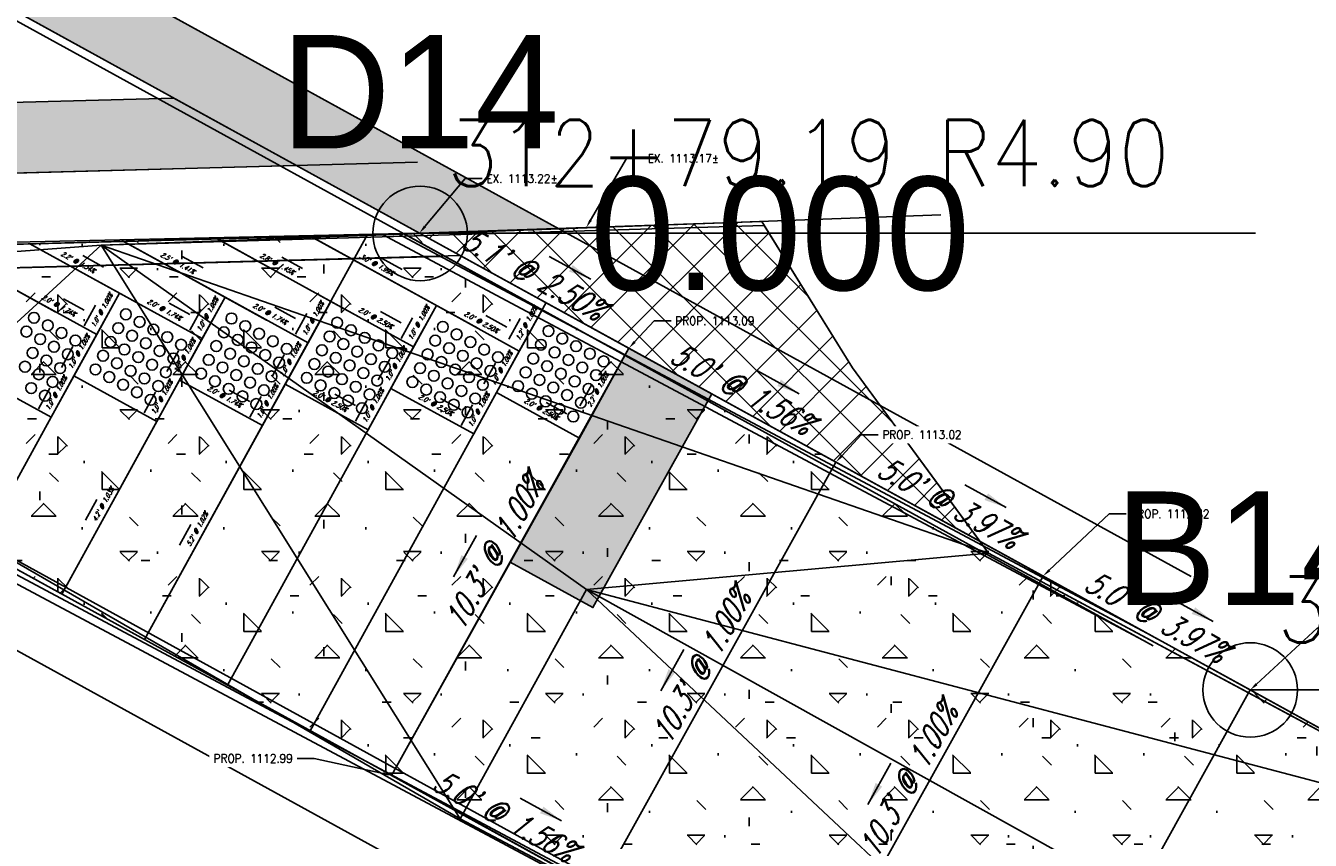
# Model space of a CAD drawing. Extents: x 167754 to 212748, y 396132 to 454338.
# Tile 60 of 150: x 195295 to 195323, y 404201 to 404218. Entities that reach past the tile are written whole.
import ezdxf
from ezdxf import colors
from ezdxf.entities.mleader import LeaderData, LeaderLine
from ezdxf.enums import TextEntityAlignment as Align
from ezdxf.math import Vec2, Vec3

# ---------------------------------------------------------------- set-up
doc = ezdxf.new("R2010")
doc.units = 0
doc.header["$MEASUREMENT"] = 0
doc.layers.get('0').update_dxf_attribs({"linetype": 'CONTINUOUS'})
for name, color, linetype, plot in [('0_3DP_MAT', 181, 'CONTINUOUS', False), ('0_EX. 3DP', 31, 'CONTINUOUS', False), ('0_QUANTITIES_PAVEMENT REMOVED', 130, 'CONTINUOUS', False), ('SC_SCRATCH-5', 5, 'CONTINUOUS', False)]:
    doc.layers.add(name, color=color, linetype=linetype, plot=plot)
for name, color, linetype in [('0_JLD_PR_3DP', 40, 'CONTINUOUS'), ('0_PNTS', 1, 'CONTINUOUS'), ('PM_P_CROSSWALK', 7, 'CONTINUOUS'), ('PM_P_STOP_LINE', 7, 'CONTINUOUS'), ('PNTDESC', 3, 'CONTINUOUS'), ('PNTELEV', 5, 'CONTINUOUS'), ('PNTNO', 7, 'CONTINUOUS'), ('POLYLINE_LABEL_CORRECTION_2', 7, 'CONTINUOUS'), ('PV_P_CURB', 3, 'CONTINUOUS'), ('PV_P_CURB_RAMP', 3, 'CONTINUOUS'), ('PV_P_CURB_RAMP_DOMES', 7, 'CONTINUOUS'), ('PV_P_CURB_RAMP_HATCH', 3, 'CONTINUOUS'), ('PV_P_GRADE_BREAKS', 3, 'CONTINUOUS'), ('PV_P_SAW_CUT_LINE', 110, 'CONTINUOUS'), ('SC_SCRATCH-6', 6, 'CONTINUOUS')]:
    doc.layers.add(name, color=color, linetype=linetype)
doc.styles.add('PTXT', font='TXT')
doc.styles.add('romans', font='romans.shx', dxfattribs={"width": 0.75, "oblique": 22.5})
doc.styles.get("Standard").update_dxf_attribs({"font": 'romans.shx', "width": 0.9})
doc.dimstyles.new('4P', dxfattribs={"dimscale": 4, "dimtxt": 0.14, "dimasz": 0.14, "dimexe": 0.05, "dimexo": 0.05, "dimgap": 0.05, "dimtad": 1, "dimzin": 0, "dimdsep": 46, "dimtxsty": 'romans', "dimcen": 0, "dimdle": 0.1, "dimclrd": 1, "dimclre": 1, "dimclrt": 7, "dimaunit": 1, "dimadec": 4, "dimazin": 0, "dimtfac": 1, "dimtmove": 0, "dimatfit": 2, "dimfxl": 1, "dimtvp": 1, "dimtolj": 1, "dimtzin": 0, "dimarcsym": 0})

# ---------------------------------------------------------------- blocks, each defined once
blk = doc.blocks.new('SPT4')
at = {"color": 0, "linetype": 'Continuous'}
blk.add_circle((0, 0), 0.5, dxfattribs=at)
blk = doc.blocks.new('SRVPNO1')
at = {"layer": 'PNTDESC', "style": 'PTXT'}
blk.add_attdef('DESC2', text='', height=1, dxfattribs=at).set_placement((0, -1.75), align=Align.CENTER)
at = {"layer": 'PNTELEV', "style": 'PTXT'}
blk.add_attdef('ELEV2', (1.5, -0.5), '', height=1, dxfattribs=at)
at = {"layer": 'PNTNO', "style": 'PTXT'}
blk.add_attdef('PT#', text='', height=1, dxfattribs=at).set_placement((0, 0.75), align=Align.CENTER)

msp = doc.modelspace()

# ---------------------------------------------------------------- hatches: boundary and pattern name
at = {"layer": 'PM_P_CROSSWALK', "transparency": 33554495}
h = msp.add_hatch(color=256, dxfattribs=at)
h.dxf.hatch_style = 1
h.paths.add_polyline_path([(195255.515, 404228.151), (195252.58, 404228.067), (195280.25, 404212.827), (195283.292, 404212.866)])
edge = h.paths.add_edge_path()
edge.add_line((195306.661, 404213.521), (195279.169, 404228.649))
edge.add_arc((195281.718, 404253.919), 25.398, 252.9004, 264.2394, ccw=False)
edge.add_line((195274.25, 404229.643), (195303.714, 404213.43))
edge.add_line((195303.714, 404213.43), (195306.661, 404213.521))
h = msp.add_hatch(color=256, dxfattribs=at)
h.dxf.hatch_style = 1
h.paths.add_polyline_path([(195278.069, 404215.74), (195298.522, 404216.287), (195301.116, 404214.86), (195280.669, 404214.309)])

# ---------------------------------------------------------------- linework, layer by layer
at = {"layer": '0_3DP_MAT', "color": 211}
for points in [[(195312.523, 404208.583, 1113.016), (195307.503, 404199.543, 1112.912)], [(195303.123, 404201.954, 1112.99), (195307.503, 404199.543, 1112.912)]]:
    msp.add_polyline3d(points, dxfattribs=at)
at = {"layer": '0_EX. 3DP'}
for points in [[(195326.741, 404200.756, 1112.23), (195315.747, 404206.658, 1112.773), (195312.876, 404210.577, 1112.969), (195311.008, 404213.588, 1113.109)], [(195291.799, 404208.422, 1113.168), (195296.984, 404213.175, 1113.333)], [(195324.647, 404196.202, 1112.218), (195307.247, 404205.889, 1112.927), (195296.984, 404213.175, 1113.333)], [(195307.247, 404205.889, 1112.927), (195315.747, 404206.658, 1112.773), (195296.984, 404213.175, 1113.333), (195304.576, 404201.037, 1112.685), (195307.247, 404205.889, 1112.927)], [(195326.741, 404200.756, 1112.23), (195324.647, 404196.202, 1112.218), (195322.6, 404191.474, 1112.108), (195307.247, 404205.889, 1112.927), (195326.741, 404200.756, 1112.23)], [(195304.576, 404201.037, 1112.685), (195322.6, 404191.474, 1112.108)]]:
    msp.add_polyline3d(points, dxfattribs=at)
at = {"layer": '0_JLD_PR_3DP'}
for points in [[(195297.371, 404212.161, 1113.272), (195295.475, 404213.205, 1113.301)], [(195299.605, 404212.073, 1113.247), (195297.45, 404213.259, 1113.281)], [(195301.84, 404211.985, 1113.222), (195299.427, 404213.313, 1113.262)], [(195296.889, 404211.285, 1113.262), (195295.137, 404212.249, 1113.296)], [(195297.371, 404212.161, 1113.272), (195296.889, 404211.285, 1113.262), (195296.407, 404210.409, 1113.252), (195295.925, 404209.533, 1113.242)], [(195299.123, 404211.197, 1113.237), (195297.371, 404212.161, 1113.272)], [(195299.605, 404212.073, 1113.247), (195299.123, 404211.197, 1113.237), (195298.641, 404210.321, 1113.227), (195298.159, 404209.445, 1113.217)], [(195301.358, 404211.109, 1113.212), (195299.605, 404212.073, 1113.247)], [(195303.592, 404211.021, 1113.172), (195301.84, 404211.985, 1113.222), (195301.358, 404211.109, 1113.212), (195300.876, 404210.233, 1113.202), (195302.628, 404209.269, 1113.152), (195303.11, 404210.145, 1113.162)], [(195305.826, 404210.933, 1113.132), (195304.074, 404211.897, 1113.182), (195303.592, 404211.021, 1113.172), (195303.11, 404210.145, 1113.162)], [(195287.388, 404210.612, 1113.348), (195297.901, 404204.827, 1113.139)], [(195298.641, 404210.321, 1113.227), (195300.394, 404209.357, 1113.192)], [(195300.876, 404210.233, 1113.202), (195300.394, 404209.357, 1113.192)], [(195303.11, 404210.145, 1113.162), (195304.862, 404209.181, 1113.112), (195305.344, 404210.057, 1113.122)], [(195295.925, 404209.533, 1113.242), (195294.397, 404206.755, 1113.209)], [(195298.159, 404209.445, 1113.217), (195296.153, 404205.789, 1113.174)], [(195300.394, 404209.357, 1113.192), (195297.901, 404204.827, 1113.139)]]:
    msp.add_polyline3d(points, dxfattribs=at)
at = {"layer": 'PM_P_CROSSWALK', "elevation": 1112.91}
msp.add_lwpolyline([(195278.069, 404215.74), (195298.522, 404216.287), (195301.116, 404214.86), (195280.669, 404214.309), (195278.069, 404215.74)], dxfattribs=at)
at = {"layer": 'PV_P_CURB'}
msp.add_lwpolyline([(195284.145, 404212.396), (195304.58, 404212.954)], dxfattribs=at)
at = {"layer": 'PV_P_CURB_RAMP_DOMES', "elevation": 1112.588}
for points in [[(195296.889, 404211.285), (195295.137, 404212.249)], [(195296.407, 404210.409), (195297.371, 404212.161)], [(195296.407, 404210.409), (195297.371, 404212.161)], [(195299.123, 404211.197), (195297.371, 404212.161)], [(195298.641, 404210.321), (195299.605, 404212.073)], [(195298.641, 404210.321), (195299.605, 404212.073)], [(195301.358, 404211.109), (195299.605, 404212.073)], [(195300.876, 404210.233), (195301.84, 404211.985)], [(195300.876, 404210.233), (195301.84, 404211.985)], [(195303.592, 404211.021), (195301.84, 404211.985)], [(195303.11, 404210.145), (195304.074, 404211.897)], [(195303.11, 404210.145), (195304.074, 404211.897)], [(195305.826, 404210.933), (195304.074, 404211.897)], [(195305.344, 404210.057), (195306.308, 404211.809)], [(195305.344, 404210.057), (195306.308, 404211.809)], [(195295.925, 404209.533), (195296.889, 404211.285)], [(195298.159, 404209.445), (195299.123, 404211.197)], [(195300.394, 404209.357), (195301.358, 404211.109)], [(195302.628, 404209.269), (195303.592, 404211.021)], [(195304.862, 404209.181), (195305.826, 404210.933)], [(195307.097, 404209.093), (195308.061, 404210.845)], [(195295.925, 404209.533), (195294.173, 404210.497)], [(195294.173, 404210.497), (195295.925, 404209.533)], [(195298.159, 404209.445), (195296.407, 404210.409)], [(195296.407, 404210.409), (195298.159, 404209.445)], [(195300.394, 404209.357), (195298.641, 404210.321)], [(195298.641, 404210.321), (195300.394, 404209.357)], [(195302.628, 404209.269), (195300.876, 404210.233)], [(195300.876, 404210.233), (195302.628, 404209.269)], [(195304.862, 404209.181), (195303.11, 404210.145)], [(195303.11, 404210.145), (195304.862, 404209.181)], [(195307.097, 404209.093), (195305.344, 404210.057)], [(195305.344, 404210.057), (195307.097, 404209.093)]]:
    msp.add_lwpolyline(points, dxfattribs=at)
at = {"layer": 'PV_P_CURB_RAMP_DOMES'}
for centre in [(195297.506, 404211.711, 1112.588), (195295.563, 404211.638, 1112.588), (195295.855, 404211.478, 1112.588), (195297.345, 404211.419, 1112.588), (195297.797, 404211.55, 1112.588), (195298.089, 404211.389, 1112.588), (195299.74, 404211.623, 1112.588), (195300.032, 404211.462, 1112.588), (195301.974, 404211.534, 1112.588), (195304.209, 404211.446, 1112.588), (195295.402, 404211.346, 1112.588), (195295.694, 404211.186, 1112.588), (195296.146, 404211.317, 1112.588), (195296.438, 404211.156, 1112.588), (195297.184, 404211.127, 1112.588), (195297.637, 404211.258, 1112.588), (195298.381, 404211.229, 1112.588), (195299.579, 404211.331, 1112.588), (195299.871, 404211.17, 1112.588), (195300.323, 404211.301, 1112.588), (195300.615, 404211.141, 1112.588), (195301.814, 404211.243, 1112.588), (195302.266, 404211.374, 1112.588), (195302.558, 404211.213, 1112.588), (195304.048, 404211.155, 1112.588), (195304.5, 404211.286, 1112.588), (195304.792, 404211.125, 1112.588), (195306.443, 404211.358, 1112.588), (195306.735, 404211.198, 1112.588), (195295.534, 404210.894, 1112.588), (195295.986, 404211.025, 1112.588), (195296.278, 404210.865, 1112.588), (195297.024, 404210.835, 1112.588), (195297.476, 404210.967, 1112.588), (195297.928, 404211.098, 1112.588), (195298.22, 404210.937, 1112.588), (195298.673, 404211.068, 1112.588), (195299.419, 404211.039, 1112.588), (195299.711, 404210.878, 1112.588), (195300.163, 404211.01, 1112.588), (195300.455, 404210.849, 1112.588), (195300.907, 404210.98, 1112.588), (195301.653, 404210.951, 1112.588), (195302.105, 404211.082, 1112.588), (195302.397, 404210.922, 1112.588), (195302.849, 404211.053, 1112.588), (195303.141, 404210.892, 1112.588), (195303.887, 404210.863, 1112.588), (195304.34, 404210.994, 1112.588), (195304.631, 404210.834, 1112.588), (195305.084, 404210.965, 1112.588), (195306.282, 404211.067, 1112.588), (195306.574, 404210.906, 1112.588), (195307.026, 404211.037, 1112.588), (195307.318, 404210.877, 1112.588), (195295.373, 404210.602, 1112.588), (195295.825, 404210.733, 1112.588), (195296.117, 404210.573, 1112.588), (195297.316, 404210.675, 1112.588), (195297.768, 404210.806, 1112.588), (195298.06, 404210.645, 1112.588), (195298.512, 404210.777, 1112.588), (195299.258, 404210.747, 1112.588), (195299.55, 404210.587, 1112.588), (195300.002, 404210.718, 1112.588), (195300.746, 404210.689, 1112.588), (195301.493, 404210.659, 1112.588), (195301.945, 404210.79, 1112.588), (195302.237, 404210.63, 1112.588), (195302.689, 404210.761, 1112.588), (195302.981, 404210.601, 1112.588), (195303.727, 404210.571, 1112.588), (195304.179, 404210.702, 1112.588), (195304.923, 404210.673, 1112.588), (195305.376, 404210.804, 1112.588), (195306.122, 404210.775, 1112.588), (195306.414, 404210.614, 1112.588), (195306.866, 404210.746, 1112.588), (195307.158, 404210.585, 1112.588), (195307.61, 404210.716, 1112.588), (195295.665, 404210.442, 1112.588), (195296.863, 404210.544, 1112.588), (195297.155, 404210.383, 1112.588), (195297.607, 404210.514, 1112.588), (195297.899, 404210.354, 1112.588), (195298.351, 404210.485, 1112.588), (195299.098, 404210.456, 1112.588), (195299.389, 404210.295, 1112.588), (195299.842, 404210.426, 1112.588), (195300.294, 404210.557, 1112.588), (195300.586, 404210.397, 1112.588), (195301.332, 404210.367, 1112.588), (195301.784, 404210.499, 1112.588), (195302.076, 404210.338, 1112.588), (195302.528, 404210.469, 1112.588), (195302.82, 404210.309, 1112.588), (195304.019, 404210.411, 1112.588), (195304.471, 404210.542, 1112.588), (195304.763, 404210.381, 1112.588), (195305.215, 404210.513, 1112.588), (195305.961, 404210.483, 1112.588), (195306.253, 404210.323, 1112.588), (195306.705, 404210.454, 1112.588), (195306.997, 404210.293, 1112.588), (195307.449, 404210.425, 1112.588), (195295.504, 404210.15, 1112.588), (195295.957, 404210.281, 1112.588), (195297.447, 404210.222, 1112.588), (195297.739, 404210.062, 1112.588), (195298.191, 404210.193, 1112.588), (195299.681, 404210.134, 1112.588), (195300.133, 404210.266, 1112.588), (195300.425, 404210.105, 1112.588), (195301.624, 404210.207, 1112.588), (195301.916, 404210.046, 1112.588), (195302.368, 404210.178, 1112.588), (195303.566, 404210.279, 1112.588), (195303.858, 404210.119, 1112.588), (195304.31, 404210.25, 1112.588), (195304.602, 404210.09, 1112.588), (195305.054, 404210.221, 1112.588), (195305.801, 404210.191, 1112.588), (195306.092, 404210.031, 1112.588), (195306.545, 404210.162, 1112.588), (195307.289, 404210.133, 1112.588), (195295.796, 404209.989, 1112.588), (195298.03, 404209.901, 1112.588), (195299.973, 404209.974, 1112.588), (195300.265, 404209.813, 1112.588), (195302.207, 404209.886, 1112.588), (195302.66, 404210.017, 1112.588), (195304.15, 404209.958, 1112.588), (195304.442, 404209.798, 1112.588), (195304.894, 404209.929, 1112.588), (195306.384, 404209.87, 1112.588), (195306.836, 404210.002, 1112.588), (195307.128, 404209.841, 1112.588), (195302.499, 404209.725, 1112.588), (195304.733, 404209.637, 1112.588), (195306.676, 404209.71, 1112.588), (195306.968, 404209.549, 1112.588)]:
    msp.add_circle(centre, 0.115, dxfattribs=at)
at = {"layer": 'PV_P_GRADE_BREAKS', "elevation": 1112.588}
for points in [[(195302.618, 404213.4), (195297.901, 404204.827)], [(195312.523, 404208.583), (195307.503, 404199.543)]]:
    msp.add_lwpolyline(points, dxfattribs=at)
at = {"layer": 'SC_SCRATCH-5', "elevation": 1112.588}
for points in [[(195296.013, 404211.767), (195293.47, 404213.166)], [(195298.247, 404211.679), (195295.474, 404213.205)], [(195300.482, 404211.591), (195297.42, 404213.276)], [(195302.716, 404211.503), (195299.421, 404213.316)], [(195296.407, 404210.409), (195294.397, 404206.755)], [(195298.641, 404210.321), (195296.149, 404205.791)], [(195303.11, 404210.145), (195299.653, 404203.863)], [(195305.344, 404210.057), (195301.406, 404202.899)]]:
    msp.add_lwpolyline(points, dxfattribs=at)
at = {"layer": 'SC_SCRATCH-6'}
for points in [[(195282.38, 404212.849), (195303.279, 404213.41)], [(195282.38, 404212.849), (195303.279, 404213.41)], [(195282.394, 404212.349), (195304.171, 404212.934)]]:
    msp.add_lwpolyline(points, dxfattribs=at)

# ---------------------------------------------------------------- texts
at = {"layer": '0_3DP_MAT', "color": 211, "style": 'romans', "oblique": 22.5, "width": 0.75}
for s, rotation, p in [("5.0' @ 3.97%", 331.1775, (195314.791, 404207.518)), ("10.3' @ 1.00%", 60.9559, (195305.493, 404206.551)), ("10.3' @ 1.00%", 60.9559, (195309.873, 404204.141)), ("10.3' @ 1.00%", 60.9559, (195314.254, 404201.73)), ("5.0' @ 1.56%", 331.1775, (195305.39, 404200.889))]:
    msp.add_text(s, height=0.48, rotation=rotation, dxfattribs=at).set_placement(p, align=Align.CENTER)
at = {"layer": 'POLYLINE_LABEL_CORRECTION_2', "style": 'romans', "oblique": 22.5, "width": 0.75}
for s, rotation, p in [("2.2' @ 1.34%", 331.1646, (195296.471, 404212.771)), ("2.5' @ 1.41%", 331.175, (195298.576, 404212.754)), ("2.8' @ 1.45%", 331.1742, (195300.681, 404212.737)), ("3.0' @ 1.99%", 331.1793, (195302.786, 404212.72)), ("2.0' @ 1.74%", 331.1785, (195296.061, 404211.855)), ("1.0' @ 1.00%", 61.1785, (195297.042, 404211.771)), ("2.0' @ 1.74%", 331.1785, (195298.295, 404211.767)), ("1.0' @ 1.00%", 61.1785, (195299.277, 404211.683)), ("2.0' @ 1.74%", 331.1785, (195300.53, 404211.679)), ("1.0' @ 1.00%", 61.1785, (195301.511, 404211.595)), ("2.0' @ 2.50%", 331.1785, (195302.764, 404211.591)), ("1.0' @ 1.00%", 61.1785, (195303.745, 404211.507)), ("1.2' @ 1.00%", 61.1662, (195306.021, 404211.494)), ("2.0' @ 2.50%", 331.1785, (195304.998, 404211.503)), ("1.0' @ 1.00%", 61.1785, (195296.56, 404210.895)), ("1.0' @ 1.00%", 61.1785, (195298.795, 404210.807)), ("1.0' @ 1.00%", 61.1785, (195301.029, 404210.719)), ("1.0' @ 1.00%", 61.1785, (195303.263, 404210.631)), ("1.0' @ 1.00%", 61.1785, (195305.498, 404210.543)), ("1.0' @ 1.00%", 61.1785, (195296.078, 404210.019)), ("1.0' @ 1.00%", 61.1785, (195298.313, 404209.931)), ("2.0' @ 1.74%", 331.1785, (195299.566, 404209.926)), ("1.0' @ 1.00%", 61.1785, (195300.547, 404209.843)), ("2.2' @ 1.00%", 61.1792, (195307.532, 404210.091)), ("2.0' @ 2.50%", 331.1785, (195301.8, 404209.838)), ("1.0' @ 1.00%", 61.1785, (195302.781, 404209.755)), ("2.0' @ 2.50%", 331.1785, (195304.034, 404209.75)), ("1.0' @ 1.00%", 61.1785, (195305.016, 404209.667)), ("2.0' @ 2.50%", 331.1785, (195306.269, 404209.662)), ("4.2' @ 1.03%", 61.2474, (195297.069, 404207.665)), ("5.2' @ 1.02%", 61.1785, (195299.06, 404207.14))]:
    msp.add_text(s, height=0.1, rotation=rotation, dxfattribs=at).set_placement(p, align=Align.CENTER)

# ---------------------------------------------------------------- leaders
at = {"layer": '0_3DP_MAT', "color": 211}
for points in [[(195307.337, 404212.454), (195306.461, 404212.936)], [(195311.742, 404210.031), (195310.866, 404210.513)], [(195316.122, 404207.62), (195315.246, 404208.102)], [(195304.437, 404206.157), (195304.922, 404207.031)], [(195320.503, 404205.21), (195319.627, 404205.692)], [(195308.817, 404203.746), (195309.303, 404204.62)], [(195313.198, 404201.336), (195313.683, 404202.21)], [(195306.722, 404200.991), (195305.846, 404201.473)]]:
    msp.add_leader(points, dimstyle='4P', override={"dimscale": 20, "dimtxt": 0.12, "dimasz": 0.024, "dimdec": 2}, dxfattribs=at)
at = {"layer": 'POLYLINE_LABEL_CORRECTION_2'}
for points in [[(195297.033, 404212.712), (195296.595, 404212.953)], [(195299.138, 404212.695), (195298.7, 404212.936)], [(195301.243, 404212.678), (195300.805, 404212.919)], [(195303.352, 404212.659), (195302.913, 404212.9)], [(195296.623, 404211.796), (195296.185, 404212.037)], [(195296.624, 404211.465), (195296.865, 404211.903)], [(195298.857, 404211.708), (195298.419, 404211.949)], [(195298.858, 404211.377), (195299.099, 404211.815)], [(195301.092, 404211.62), (195300.654, 404211.861)], [(195303.326, 404211.532), (195302.888, 404211.773)], [(195301.092, 404211.289), (195301.333, 404211.727)], [(195303.327, 404211.201), (195303.568, 404211.639)], [(195305.56, 404211.443), (195305.122, 404211.685)], [(195305.602, 404211.187), (195305.843, 404211.625)], [(195296.142, 404210.589), (195296.383, 404211.027)], [(195298.376, 404210.501), (195298.617, 404210.939)], [(195300.61, 404210.413), (195300.851, 404210.851)], [(195302.845, 404210.325), (195303.086, 404210.763)], [(195305.079, 404210.237), (195305.32, 404210.675)], [(195295.66, 404209.713), (195295.901, 404210.151)], [(195307.109, 404209.777), (195307.35, 404210.215)], [(195297.894, 404209.625), (195298.135, 404210.063)], [(195300.127, 404209.867), (195299.689, 404210.108)], [(195300.128, 404209.536), (195300.369, 404209.975)], [(195302.362, 404209.779), (195301.924, 404210.02)], [(195302.363, 404209.448), (195302.604, 404209.887)], [(195304.596, 404209.691), (195304.158, 404209.932)], [(195304.597, 404209.36), (195304.838, 404209.798)], [(195306.83, 404209.603), (195306.392, 404209.844)], [(195296.649, 404207.356), (195296.89, 404207.794)], [(195298.639, 404206.829), (195298.88, 404207.267)]]:
    msp.add_leader(points, dimstyle='4P', override={"dimscale": 5, "dimtxt": 0.12, "dimasz": 0.02, "dimdec": 2}, dxfattribs=at)

# ---------------------------------------------------------------- next in the draw order: leaders
at = {"layer": '0_3DP_MAT'}
ml = msp.add_multileader_mtext('Standard', dxfattribs=at)
ml.set_content('EX. 1113.22±', color=256)
ml.set_leader_properties()
ml.build(insert=Vec2(0, 0))
ml.multileader.update_dxf_attribs({"dogleg_length": 0.36, "arrow_head_size": 0.18})
ctx = ml.context
ctx.base_point, ctx.char_height, ctx.arrow_head_size, ctx.landing_gap_size, ctx.plane_origin = Vec3(195305.041, 404214.583), 0.18, 0.18, 0.09, Vec3(195286.954, 404223.043)
notes = []
notes.append((ctx, [(0, (1, 1, 0), (195304.681, 404214.583), (1, 0), 0.36, [(0, [(195303.714, 404213.43)], 0, [])])]))
ctx.mtext.insert, ctx.mtext.flow_direction = Vec3(195305.131, 404214.673), 5
ctx.mtext.has_bg_fill, ctx.mtext.bg_color, ctx.mtext.bg_scale_factor, ctx.mtext.bg_transparency, ctx.mtext.use_window_bg_color = 1, -1027028792, 1.5, 0, 1
for ctx, leaders in notes:
    for number, flags, end, landing, length, lines in leaders:
        leader = LeaderData()
        leader.index, (leader.has_last_leader_line, leader.has_dogleg_vector, leader.attachment_direction) = number, flags
        leader.last_leader_point, leader.dogleg_vector, leader.dogleg_length = Vec3(end), Vec3(landing), length
        for number, points, colour, breaks in lines:
            line = LeaderLine()
            line.index, line.vertices, line.color, line.breaks = number, Vec3.list(points), colors.encode_raw_color(colour), breaks
            leader.lines.append(line)
        ctx.leaders.append(leader)

# ---------------------------------------------------------------- next in the draw order: linework, layer by layer
at = {"layer": '0_3DP_MAT', "color": 211, "elevation": 1112.91}
for points in [[(195280.682, 404214.302), (195303.673, 404214.93)], [(195303.714, 404213.43), (195283.28, 404212.872)], [(195283.28, 404212.872), (195303.714, 404213.43)]]:
    msp.add_lwpolyline(points, dxfattribs=at)
at = {"layer": '0_3DP_MAT', "color": 211}
msp.add_polyline3d([(195283.28, 404212.872, 1113.42), (195303.714, 404213.43, 1113.22)], dxfattribs=at)
at = {"layer": '0_EX. 3DP'}
for points in [[(195247.17, 404212.818, 1112.535), (195263.55, 404212.886, 1112.862), (195276.199, 404212.781, 1113.287), (195282.523, 404212.852, 1113.419), (195295.166, 404213.237, 1113.378), (195304.957, 404213.458, 1113.195), (195314.744, 404213.819, 1112.979)], [(195304.576, 404201.037, 1112.685), (195291.799, 404208.422, 1113.168), (195284.85, 404212.265, 1113.371), (195296.984, 404213.175, 1113.333), (195311.008, 404213.588, 1113.109)]]:
    msp.add_polyline3d(points, dxfattribs=at)
at = {"layer": '0_JLD_PR_3DP'}
msp.add_polyline3d([(195304.074, 404211.897, 1113.182), (195301.402, 404213.367, 1113.243)], dxfattribs=at)
at = {"layer": '0_PNTS'}
msp.add_point((195303.728, 404213.423), dxfattribs=at)
at = {"layer": 'PM_P_CROSSWALK'}
msp.add_lwpolyline([(195306.661, 404213.521), (195279.169, 404228.649, -0.049516), (195274.25, 404229.643), (195303.714, 404213.43)], format="xyb", close=True, dxfattribs=at)
at = {"layer": 'SC_SCRATCH-5', "elevation": 1112.588}
msp.add_lwpolyline([(195304.95, 404211.415), (195301.412, 404213.362)], dxfattribs=at)

# ---------------------------------------------------------------- next in the draw order: block references
at = {"layer": '0_PNTS', "xscale": 2, "yscale": 2, "zscale": 2}
msp.add_blockref('SPT4', (195303.728, 404213.423), dxfattribs=at)

# ---------------------------------------------------------------- next in the draw order: leaders
at = {"layer": '0_3DP_MAT'}
ml = msp.add_multileader_mtext('Standard', dxfattribs=at)
ml.set_content('PROP. 1113.09', color=256)
ml.set_leader_properties()
ml.build(insert=Vec2(0, 0))
ml.multileader.update_dxf_attribs({"dogleg_length": 0.36, "arrow_head_size": 0.18})
ctx = ml.context
ctx.base_point, ctx.char_height, ctx.arrow_head_size, ctx.landing_gap_size, ctx.plane_origin = Vec3(195309.035, 404211.574, 0.245), 0.18, 0.18, 0.09, Vec3(195292.782, 404220.117, 0.245)
notes = []
notes.append((ctx, [(0, (1, 1, 0), (195308.675, 404211.574, 0.245), (1, 0), 0.36, [(0, [(195308.143, 404210.994, 0.245)], 0, [])])]))
ctx.mtext.insert, ctx.mtext.flow_direction = Vec3(195309.125, 404211.664, 0.245), 5
ctx.mtext.has_bg_fill, ctx.mtext.bg_color, ctx.mtext.bg_scale_factor, ctx.mtext.bg_transparency, ctx.mtext.use_window_bg_color = 1, -1027028792, 1.5, 0, 1
for ctx, leaders in notes:
    for number, flags, end, landing, length, lines in leaders:
        leader = LeaderData()
        leader.index, (leader.has_last_leader_line, leader.has_dogleg_vector, leader.attachment_direction) = number, flags
        leader.last_leader_point, leader.dogleg_vector, leader.dogleg_length = Vec3(end), Vec3(landing), length
        for number, points, colour, breaks in lines:
            line = LeaderLine()
            line.index, line.vertices, line.color, line.breaks = number, Vec3.list(points), colors.encode_raw_color(colour), breaks
            leader.lines.append(line)
        ctx.leaders.append(leader)

# ---------------------------------------------------------------- next in the draw order: hatches: boundary and pattern name
at = {"layer": 'PM_P_STOP_LINE', "transparency": 33554495}
h = msp.add_hatch(color=256, dxfattribs=at)
h.dxf.hatch_style = 1
h.paths.add_polyline_path([(195308.143, 404210.994), (195309.895, 404210.03), (195307.382, 404205.505), (195305.63, 404206.469)])
at = {"layer": 'PV_P_CURB_RAMP_HATCH', "transparency": 33554495}
h = msp.add_hatch(dxfattribs=at)
h.set_pattern_fill('CONCRE', color=256, scale=3, pattern_type=2)
h.set_pattern_definition([(0, (0, 0), (3, 3), [0.375, -2.625]), (90, (0, 0), (-3, 3), [0.375, -2.625]), (135, (0.375, 0), (-2.999999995, 2e-16), [0.5303301, -3.7123107]), (0, (0.375, 1.6875), (3, 3), [0.375, -2.625]), (45, (0.5625, 1.5), (0, 2.999999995), [0.2651649, -3.9774756]), (135, (0.5625, 1.5), (-2.999999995, 2e-16), [0.2651649, -3.9774756]), (0, (1.5, 2.4375), (3, 3), [0.5303301, -2.4696699]), (45, (1.5, 2.4375), (0, 2.999999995), [0.375, -3.8676408]), (135, (2.0303, 2.4375), (-2.999999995, 2e-16), [0.375, -3.8676408]), (90, (2.0625, 0.75), (-3, 3), [0.375, -2.625]), (45, (2.0625, 0.75), (0, 2.999999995), [0.2651649, -3.9774756]), (135, (2.25, 0.9375), (-2.999999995, 2e-16), [0.2651649, -3.9774756]), (0, (0.375, 0.75), (3, 3), [0.1875, -2.5125]), (0, (2.625, 1.5), (3, 3), [0.1875, -2.5125]), (90, (1.6875, 1.875), (-3, 3), [0.1875, -2.5125]), (135, (2.0625, 0.1875), (-2.999999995, 2e-16), [0.2651649, -3.9774756]), (135, (0.75, 2.25), (-2.999999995, 2e-16), [0.2651649, -3.9774756]), (45, (1.4062, 0.9844), (0, 2.999999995), [0.2651649, -3.9774756]), (90, (1.0312, 0.375), (-3, 3), [0.046875, -2.953125]), (90, (1.172, 1.6406), (-3, 3), [0.046875, -2.953125]), (90, (2.578, 2.1562), (-3, 3), [0.046875, -2.953125]), (90, (2.625, 0.5625), (-3, 3), [0.046875, -2.953125])])
h.paths.add_polyline_path([(195319.2, 404204.909), (195303.714, 404213.43), (195283.292, 404212.866), (195316.267, 404194.721), (195322.498, 404191.528), (195327.417, 404200.386)])
at = {"layer": 'PV_P_SAW_CUT_LINE', "transparency": 33554495}
h = msp.add_hatch(dxfattribs=at)
h.set_pattern_fill('ANSI37', color=256, scale=5)
h.paths.add_polyline_path([(195311.942, 404212.083), (195312.876, 404210.577), (195315.562, 404206.911), (195312.523, 404208.583), (195303.714, 404213.43), (195310.952, 404213.679)])

# ---------------------------------------------------------------- next in the draw order: linework, layer by layer
at = {"layer": '0_3DP_MAT', "color": 211}
for points in [[(195308.143, 404210.994, 1113.094), (195303.123, 404201.954, 1112.99)], [(195308.143, 404210.994, 1113.094), (195312.523, 404208.583, 1113.016)]]:
    msp.add_polyline3d(points, dxfattribs=at)
at = {"layer": '0_JLD_PR_3DP'}
msp.add_polyline3d([(195308.143, 404210.994, 1113.094), (195307.097, 404209.093, 1113.072), (195305.344, 404210.057, 1113.122), (195305.826, 404210.933, 1113.132), (195306.391, 404211.958, 1113.144)], dxfattribs=at)
at = {"layer": 'PM_P_STOP_LINE', "elevation": 1112.588}
msp.add_lwpolyline([(195308.143, 404210.994), (195309.895, 404210.03), (195307.382, 404205.505), (195305.63, 404206.469)], close=True, dxfattribs=at)
at = {"layer": 'PV_P_CURB_RAMP', "elevation": 1112.91}
msp.add_lwpolyline([(195319.2, 404204.909), (195303.714, 404213.43), (195283.28, 404212.872), (195316.267, 404194.721), (195322.498, 404191.528), (195327.417, 404200.386)], close=True, dxfattribs=at)
at = {"layer": 'PV_P_CURB_RAMP_DOMES', "elevation": 1112.588}
msp.add_lwpolyline([(195308.061, 404210.845), (195306.308, 404211.809)], dxfattribs=at)
at = {"layer": 'PV_P_GRADE_BREAKS', "elevation": 1112.588}
msp.add_lwpolyline([(195308.143, 404210.994), (195303.123, 404201.954)], dxfattribs=at)
at = {"layer": 'PV_P_SAW_CUT_LINE', "elevation": 1113.109}
msp.add_lwpolyline([(195311.942, 404212.083), (195312.876, 404210.577), (195315.562, 404206.911), (195312.523, 404208.583), (195312.523, 404208.583), (195303.714, 404213.43), (195310.952, 404213.679)], close=True, dxfattribs=at)
at = {"layer": 'SC_SCRATCH-6'}
for points in [[(195314.329, 404195.787), (195282.38, 404212.849)], [(195314.409, 404195.937), (195282.729, 404212.855)]]:
    msp.add_lwpolyline(points, dxfattribs=at)

# ---------------------------------------------------------------- next in the draw order: texts
at = {"layer": '0_3DP_MAT', "color": 211, "style": 'romans', "oblique": 22.5, "width": 0.75}
msp.add_text("5.0' @ 1.56%", height=0.48, rotation=331.1745, dxfattribs=at).set_placement((195310.41, 404209.929), align=Align.CENTER)

# ---------------------------------------------------------------- next in the draw order: leaders
at = {"layer": '0_3DP_MAT'}
ml = msp.add_multileader_mtext('Standard', dxfattribs=at)
ml.set_content('EX. 1113.17±', color=256)
ml.set_leader_properties()
ml.build(insert=Vec2(0, 0))
ml.multileader.update_dxf_attribs({"dogleg_length": 0.36, "arrow_head_size": 0.18})
ctx = ml.context
ctx.base_point, ctx.char_height, ctx.arrow_head_size, ctx.landing_gap_size, ctx.plane_origin = Vec3(195308.452, 404215.011), 0.18, 0.18, 0.09, Vec3(195290.951, 404223.181)
notes = []
notes.append((ctx, [(0, (1, 1, 0), (195308.092, 404215.011), (1, 0), 0.36, [(0, [(195307.243, 404213.548)], 0, [])])]))
ctx.mtext.insert, ctx.mtext.flow_direction = Vec3(195308.542, 404215.101), 5
ctx.mtext.has_bg_fill, ctx.mtext.bg_color, ctx.mtext.bg_scale_factor, ctx.mtext.bg_transparency, ctx.mtext.use_window_bg_color = 1, -1027028792, 1.5, 0, 1
ml = msp.add_multileader_mtext('Standard', dxfattribs=at)
ml.set_content('PROP. 1112.82', color=256)
ml.set_leader_properties()
ml.build(insert=Vec2(0, 0))
ml.multileader.update_dxf_attribs({"dogleg_length": 0.36, "arrow_head_size": 0.18})
ctx = ml.context
ctx.base_point, ctx.char_height, ctx.arrow_head_size, ctx.landing_gap_size, ctx.plane_origin = Vec3(195318.66, 404207.488, 1112.588), 0.18, 0.18, 0.09, Vec3(195299.303, 404216.692, 1112.588)
notes.append((ctx, [(0, (1, 1, 0), (195318.3, 404207.488, 1112.588), (1, 0), 0.36, [(0, [(195316.904, 404206.173, 1112.588)], 0, [])])]))
ctx.mtext.insert, ctx.mtext.flow_direction = Vec3(195318.75, 404207.578, 1112.588), 5
ctx.mtext.has_bg_fill, ctx.mtext.bg_color, ctx.mtext.bg_scale_factor, ctx.mtext.bg_transparency, ctx.mtext.use_window_bg_color = 1, -1027028792, 1.5, 0, 1
ml = msp.add_multileader_mtext('Standard', dxfattribs=at)
ml.set_content('PROP. 1112.62', color=256)
ml.set_leader_properties()
ml.build(insert=Vec2(0, 0))
ml.multileader.update_dxf_attribs({"dogleg_length": 0.36, "arrow_head_size": 0.18})
ctx = ml.context
ctx.base_point, ctx.char_height, ctx.arrow_head_size, ctx.landing_gap_size, ctx.plane_origin = Vec3(195323.06, 404205.067, 1112.618), 0.18, 0.18, 0.09, Vec3(195303.703, 404214.271, 1112.618)
notes.append((ctx, [(0, (1, 1, 0), (195322.7, 404205.067, 1112.618), (1, 0), 0.36, [(0, [(195321.284, 404203.762, 1112.618)], 0, [])])]))
ctx.mtext.insert, ctx.mtext.flow_direction = Vec3(195323.15, 404205.157, 1112.618), 5
ctx.mtext.has_bg_fill, ctx.mtext.bg_color, ctx.mtext.bg_scale_factor, ctx.mtext.bg_transparency, ctx.mtext.use_window_bg_color = 1, -1027028792, 1.5, 0, 1
for ctx, leaders in notes:
    for number, flags, end, landing, length, lines in leaders:
        leader = LeaderData()
        leader.index, (leader.has_last_leader_line, leader.has_dogleg_vector, leader.attachment_direction) = number, flags
        leader.last_leader_point, leader.dogleg_vector, leader.dogleg_length = Vec3(end), Vec3(landing), length
        for number, points, colour, breaks in lines:
            line = LeaderLine()
            line.index, line.vertices, line.color, line.breaks = number, Vec3.list(points), colors.encode_raw_color(colour), breaks
            leader.lines.append(line)
        ctx.leaders.append(leader)

# ---------------------------------------------------------------- next in the draw order: linework, layer by layer
at = {"layer": '0_3DP_MAT', "color": 211, "elevation": 1112.588}
for points in [[(195320.037, 404206.16), (195247.21, 404246.235)], [(195319.314, 404204.846), (195246.487, 404244.921)], [(195319.232, 404204.697), (195246.405, 404244.772)], [(195314.411, 404195.936), (195241.584, 404236.011)], [(195315.544, 404193.406), (195240.779, 404234.547)]]:
    msp.add_lwpolyline(points, dxfattribs=at)
at = {"layer": '0_3DP_MAT', "color": 211}
for points in [[(195303.714, 404213.43, 1113.22), (195308.143, 404210.994, 1113.094)], [(195312.523, 404208.583, 1113.016), (195316.904, 404206.173, 1112.817), (195321.284, 404203.762, 1112.618), (195327.417, 404200.386, 1112.34)], [(195316.904, 404206.173, 1112.817), (195311.884, 404197.133, 1112.714)], [(195321.284, 404203.762, 1112.618), (195316.267, 404194.721, 1112.515)]]:
    msp.add_polyline3d(points, dxfattribs=at)
at = {"layer": '0_PNTS'}
msp.add_point((195321.284, 404203.762), dxfattribs=at)
at = {"layer": '0_QUANTITIES_PAVEMENT REMOVED'}
msp.add_lwpolyline([(195284.85, 404212.265), (195291.799, 404208.422), (195304.576, 404201.037), (195322.6, 404191.474), (195327.417, 404200.386), (195315.747, 404206.658), (195312.876, 404210.577), (195310.952, 404213.679), (195307.243, 404213.548), (195296.984, 404213.175), (195284.85, 404212.265)], dxfattribs=at)
at = {"layer": 'SC_SCRATCH-5', "elevation": 1112.588}
msp.add_lwpolyline([(195307.185, 404211.327), (195303.392, 404213.414)], dxfattribs=at)
at = {"layer": 'SC_SCRATCH-6'}
for points in [[(195319.12, 404204.758), (195302.935, 404213.401)], [(195319.2, 404204.908), (195303.279, 404213.41)]]:
    msp.add_lwpolyline(points, dxfattribs=at)

# ---------------------------------------------------------------- next in the draw order: block references
at = {"layer": '0_PNTS', "xscale": 2.4, "yscale": 2.4, "zscale": 2.4}
for p, values in [((195303.728, 404213.423), {'PT#': 'D14', 'ELEV2': '0.000'}), ((195321.284, 404203.762), {'PT#': 'B14', 'ELEV2': '0.000'})]:
    msp.add_blockref('SRVPNO1', p, dxfattribs=at).add_auto_attribs(values)
at = {"layer": '0_PNTS', "xscale": 2, "yscale": 2, "zscale": 2}
msp.add_blockref('SPT4', (195321.284, 404203.762), dxfattribs=at)

# ---------------------------------------------------------------- next in the draw order: texts
at = {"layer": '0_3DP_MAT', "color": 211, "style": 'romans', "oblique": 22.5, "width": 0.75}
for s, rotation, p in [("5.1' @ 2.50%", 331.1805, (195306.006, 404212.352)), ("5.0' @ 3.97%", 331.1775, (195319.171, 404205.107))]:
    msp.add_text(s, height=0.48, rotation=rotation, dxfattribs=at).set_placement(p, align=Align.CENTER)
at = {"layer": 'SC_SCRATCH-6', "width": 0.9}
for s, p in [('312+79.19 R4.90', (195304.297, 404215.126)), ('312+59.15 R4.85', (195321.854, 404205.465))]:
    msp.add_text(s, height=1.4, dxfattribs=at).set_placement(p, align=Align.MIDDLE_LEFT)

# ---------------------------------------------------------------- next in the draw order: leaders
at = {"layer": 'SC_SCRATCH-6', "has_arrowhead": 0}
for points in [[(195303.728, 404213.423), (195303.737, 404213.426), (195321.397, 404213.426)], [(195321.284, 404203.762), (195321.294, 404203.765), (195338.954, 404203.765)]]:
    msp.add_leader(points, dimstyle='4P', override={"dimscale": 20, "dimasz": 0.1}, dxfattribs=at)

# ---------------------------------------------------------------- next in the draw order: leaders
at = {"layer": '0_3DP_MAT'}
ml = msp.add_multileader_mtext('Standard', dxfattribs=at)
ml.set_content('PROP. 1113.02', color=256)
ml.set_leader_properties()
ml.build(insert=Vec2(0, 0))
ml.multileader.update_dxf_attribs({"dogleg_length": 0.36, "arrow_head_size": 0.18})
ctx = ml.context
ctx.base_point, ctx.char_height, ctx.arrow_head_size, ctx.landing_gap_size, ctx.plane_origin = Vec3(195313.416, 404209.163, 1113.016), 0.18, 0.18, 0.09, Vec3(195297.162, 404217.706, 1113.016)
notes = []
notes.append((ctx, [(0, (1, 1, 0), (195313.056, 404209.163, 1113.016), (1, 0), 0.36, [(0, [(195312.523, 404208.583, 1113.016)], 0, [])])]))
ctx.mtext.insert, ctx.mtext.flow_direction = Vec3(195313.506, 404209.253, 1113.016), 5
ctx.mtext.has_bg_fill, ctx.mtext.bg_color, ctx.mtext.bg_scale_factor, ctx.mtext.bg_transparency, ctx.mtext.use_window_bg_color = 1, -1027028792, 1.5, 0, 1
ml = msp.add_multileader_mtext('Standard', dxfattribs=at)
ml.set_content('PROP. 1112.99', color=256)
ml.set_leader_properties()
ml.build(insert=Vec2(0, 0))
ml.multileader.update_dxf_attribs({"dogleg_length": 0.36, "arrow_head_size": 0.18})
ctx = ml.context
ctx.base_point, ctx.char_height, ctx.arrow_head_size, ctx.landing_gap_size, ctx.plane_origin = Vec3(195299.11, 404202.312, 1112.588), 0.18, 0.18, 0.09, Vec3(195285.541, 404212.463, 1112.588)
ctx.text_align_type = 2
notes.append((ctx, [(1, (1, 1, 0), (195301.486, 404202.312, 1112.588), (-1, 0), 0.36, [(0, [(195303.123, 404201.954, 1112.588)], 0, [])])]))
ctx.mtext.insert, ctx.mtext.alignment, ctx.mtext.flow_direction = Vec3(195301.036, 404202.402, 1112.588), 3, 5
ctx.mtext.has_bg_fill, ctx.mtext.bg_color, ctx.mtext.bg_scale_factor, ctx.mtext.bg_transparency, ctx.mtext.use_window_bg_color = 1, -1027028792, 1.5, 0, 1
for ctx, leaders in notes:
    for number, flags, end, landing, length, lines in leaders:
        leader = LeaderData()
        leader.index, (leader.has_last_leader_line, leader.has_dogleg_vector, leader.attachment_direction) = number, flags
        leader.last_leader_point, leader.dogleg_vector, leader.dogleg_length = Vec3(end), Vec3(landing), length
        for number, points, colour, breaks in lines:
            line = LeaderLine()
            line.index, line.vertices, line.color, line.breaks = number, Vec3.list(points), colors.encode_raw_color(colour), breaks
            leader.lines.append(line)
        ctx.leaders.append(leader)

# ---------------------------------------------------------------- next in the draw order: linework, layer by layer
at = {"layer": '0_JLD_PR_3DP'}
msp.add_polyline3d([(195307.097, 404209.093, 1113.072), (195303.123, 404201.954, 1112.99)], dxfattribs=at)

doc.saveas('drawing.dxf')
